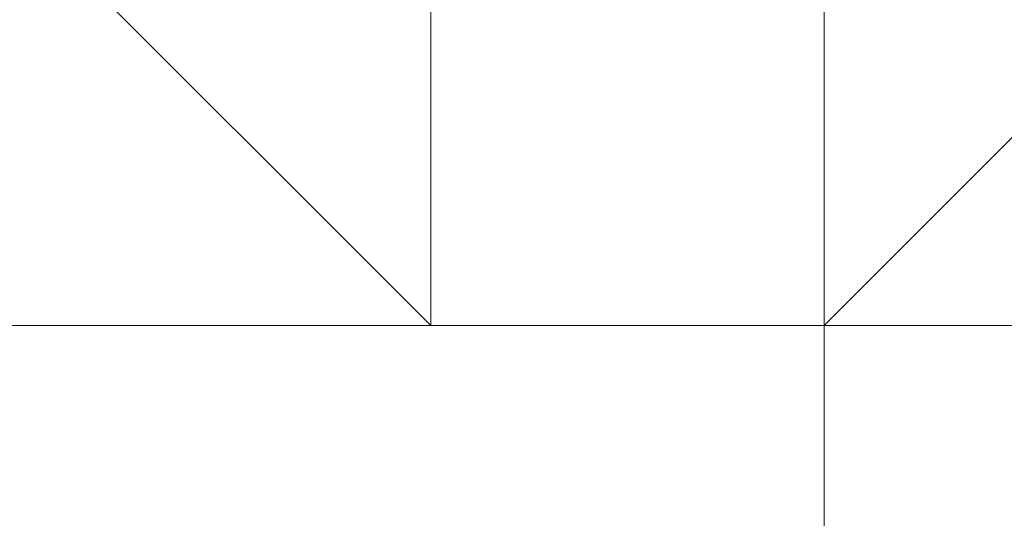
# Model space of a CAD drawing. Header units: inches. Extents: x -79624 to 52587, y -27526 to 10116.
# Tile 213 of 256: x 6294 to 6317, y -7707 to -7695. Entities that reach past the tile are written whole.
import ezdxf
from ezdxf import colors
from ezdxf.entities.mleader import LeaderData, LeaderLine
from ezdxf.math import Vec2, Vec3

# ---------------------------------------------------------------- set-up
doc = ezdxf.new("R2010")
doc.units = ezdxf.units.IN
doc.header["$MEASUREMENT"] = 0
doc.layers.add('- განათება', color=7, linetype='Continuous')
doc.layers.add('Dimensioning - General', color=7, linetype='Continuous')
doc.layers.add('- მექანიკური ნაწილი', color=7, linetype='Continuous', lineweight=18)
doc.styles.add('CT', font='ARIALN.TTF', dxfattribs={"height": 200})
doc.styles.add('GENERATED_STYLE_1', font='txt')
doc.dimstyles.new('GENERATED_STYLE__1', dxfattribs={"dimtxt": 100, "dimasz": 76, "dimexe": 0.18, "dimexo": 0.0625, "dimgap": 0, "dimtad": 0, "dimdec": 0, "dimlfac": 0.1, "dimzin": 0, "dimdsep": 46, "dimtxsty": 'GENERATED_STYLE_1', "dimblk": 'ARROWHEAD_5', "dimblk1": 'ARROWHEAD_5', "dimblk2": 'ARROWHEAD_5', "dimcen": 0.09, "dimse1": 1, "dimse2": 1, "dimclrd": 7, "dimclre": 7, "dimclrt": 7, "dimadec": 0, "dimazin": 0, "dimtfac": 1, "dimtdec": 4, "dimtmove": 0, "dimatfit": 3, "dimfxl": 1, "dimtolj": 1, "dimtzin": 0, "dimarcsym": 0})

# ---------------------------------------------------------------- blocks, each defined once
blk = doc.blocks.new('ARROWHEAD_5')
at = {"linetype": 'Continuous', "lineweight": 0}
blk.add_hatch(color=0, dxfattribs=at).paths.add_polyline_path([(-1, 0.2679), (0, 0), (-1, -0.2679)])
at = {"color": 0, "linetype": 'Continuous', "lineweight": 0}
blk.add_line((0, 0), (-1, 0), dxfattribs=at)
blk = doc.blocks.new('*D249')
at = {"layer": 'Defpoints', "color": 0, "linetype": 'Continuous', "transparency": 16777216}
for p in [(358.556, 209.203), (25258.556, 209.203), (1258.556, -26125.722)]:
    blk.add_point(p, dxfattribs=at)
at = {"layer": 'Dimensioning - General', "color": 7, "linetype": 'Continuous', "lineweight": -2, "transparency": 16777216}
for p, q in [((358.556, 133.203), (358.556, -12795.724)), ((358.556, -26049.722), (358.556, -13148.104))]:
    blk.add_line(p, q, dxfattribs=at)
at = {"layer": 'Dimensioning - General', "color": 7, "linetype": 'Continuous', "lineweight": -2, "transparency": 16777216, "xscale": 76.00000000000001, "yscale": 76.00000000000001, "zscale": 76.00000000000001}
for p, rotation in [((358.556, 209.203), 90), ((358.556, -26125.722), 270)]:
    blk.add_blockref('ARROWHEAD_5', p, dxfattribs=dict(at, rotation=rotation))
at = {"layer": 'Dimensioning - General', "color": 7, "linetype": 'Continuous', "lineweight": 13, "transparency": 16777216, "insert": (358.556, -12971.914), "char_height": 100, "attachment_point": 5, "rotation": 90, "style": 'GENERATED_STYLE_1'}
blk.add_mtext('\\A1;2633', dxfattribs=at)
blk = doc.blocks.new('_DotSmall')
at = {"color": 0, "linetype": 'ByBlock', "const_width": 0.5}
blk.add_lwpolyline([(-0.0625, 0, 1), (0.0625, 0, 1)], format="xyb", close=True, dxfattribs=at)

msp = doc.modelspace()

# ---------------------------------------------------------------- linework, layer by layer
at = {"layer": '- მექანიკური ნაწილი', "color": 7, "lineweight": 0}
for points in [[(6276.87347, -7199.35115), (6276.87347, -7702.34471), (6312.80158, -7702.34471), (6312.80158, -7199.35115)], [(6312.80158, -7199.35115), (6312.80158, -7702.34471), (6276.87347, -7702.34471), (6312.80158, -7702.34471), (6357.71172, -7702.34471), (6375.67577, -7702.34471), (6384.6578, -7702.34471), (6375.67577, -7702.34471), (6357.71172, -7702.34471), (6312.80158, -7702.34471), (6276.87347, -7702.34471), (6312.80158, -7702.34471), (6357.71172, -7702.34471), (6375.67577, -7702.34471), (6384.6578, -7702.34471), (6375.67577, -7702.34471), (6357.71172, -7702.34471), (6312.80158, -7702.34471), (6276.87347, -7702.34471), (6276.87347, -7855.03918)], [(6276.87347, -7199.35115), (6276.87347, -7702.34471), (6312.80158, -7702.34471), (6312.80158, -7855.03918)], [(6330.76563, -7199.35115), (6330.76563, -7702.34471), (6312.80158, -7702.34471), (6330.76563, -7702.34471), (6312.80158, -7702.34471), (6312.80158, -7855.03918), (6330.76563, -7855.03918), (6330.76563, -7702.34471), (6339.74766, -7702.34471), (6339.74766, -7855.03918), (6330.76563, -7855.03918), (6339.74766, -7855.03918), (6330.76563, -7855.03918), (6339.74766, -7855.03918), (6330.76563, -7855.03918), (6330.76563, -7890.96729)], [(6312.80158, -7199.35115), (6312.80158, -7702.34471), (6330.76563, -7702.34471), (6330.76563, -7199.35115)], [(6267.89144, -7702.34471), (6312.80158, -7702.34471)], [(6312.80158, -7702.34471), (6267.89144, -7702.34471)], [(6267.89144, -7702.34471), (6312.80158, -7702.34471), (6267.89144, -7702.34471)], [(6312.80158, -7702.34471), (6267.89144, -7702.34471), (6312.80158, -7702.34471)], [(6267.89144, -7702.34471), (6312.80158, -7702.34471)], [(6312.80158, -7702.34471), (6267.89144, -7702.34471)], [(6267.89144, -7702.34471), (6312.80158, -7702.34471)], [(6312.80158, -7702.34471), (6267.89144, -7702.34471)], [(6276.87347, -7702.34471), (6312.80158, -7702.34471), (6348.72969, -7702.34471)], [(6276.87347, -7702.34471), (6312.80158, -7702.34471), (6348.72969, -7702.34471)], [(6312.80158, -7702.34471), (6276.87347, -7702.34471)], [(6303.81955, -7702.34471), (6294.83752, -7702.34471)], [(6294.83752, -7702.34471), (6294.83752, -7702.34471)], [(6294.83752, -7702.34471), (6303.81955, -7702.34471)], [(6303.81955, -7702.34471), (6294.83752, -7702.34471)], [(6294.83752, -7702.34471), (6294.83752, -7702.34471)], [(6294.83752, -7702.34471), (6303.81955, -7702.34471)], [(6303.81955, -7702.34471), (6294.83752, -7702.34471)], [(6294.83752, -7702.34471), (6294.83752, -7702.34471)], [(6294.83752, -7702.34471), (6303.81955, -7702.34471)], [(6303.81955, -7702.34471), (6294.83752, -7702.34471)], [(6294.83752, -7702.34471), (6294.83752, -7702.34471)], [(6294.83752, -7702.34471), (6303.81955, -7702.34471)], [(6303.81955, -7702.34471), (6294.83752, -7702.34471)], [(6294.83752, -7702.34471), (6294.83752, -7702.34471)], [(6294.83752, -7702.34471), (6303.81955, -7702.34471)], [(6303.81955, -7702.34471), (6294.83752, -7702.34471)], [(6294.83752, -7702.34471), (6294.83752, -7702.34471)], [(6294.83752, -7702.34471), (6303.81955, -7702.34471)], [(6303.81955, -7702.34471), (6294.83752, -7702.34471)], [(6294.83752, -7702.34471), (6294.83752, -7702.34471)], [(6294.83752, -7702.34471), (6303.81955, -7702.34471)], [(6303.81955, -7702.34471), (6294.83752, -7702.34471)], [(6294.83752, -7702.34471), (6294.83752, -7702.34471)], [(6294.83752, -7702.34471), (6303.81955, -7702.34471)], [(6294.83752, -7702.34471), (6294.83752, -7702.34471)], [(6294.83752, -7702.34471), (6303.81955, -7702.34471)], [(6303.81955, -7702.34471), (6294.83752, -7702.34471)], [(6294.83752, -7702.34471), (6294.83752, -7702.34471)], [(6294.83752, -7702.34471), (6303.81955, -7702.34471)], [(6303.81955, -7702.34471), (6294.83752, -7702.34471)], [(6294.83752, -7702.34471), (6294.83752, -7702.34471)], [(6294.83752, -7702.34471), (6294.83752, -7702.34471)], [(6294.83752, -7702.34471), (6303.81955, -7702.34471)], [(6303.81955, -7702.34471), (6294.83752, -7702.34471)], [(6294.83752, -7702.34471), (6294.83752, -7702.34471)], [(6294.83752, -7702.34471), (6303.81955, -7702.34471)], [(6303.81955, -7702.34471), (6294.83752, -7702.34471)], [(6294.83752, -7702.34471), (6294.83752, -7702.34471)], [(6303.81955, -7702.34471), (6303.81955, -7702.34471)], [(6303.81955, -7702.34471), (6303.81955, -7702.34471)], [(6303.81955, -7702.34471), (6303.81955, -7702.34471)], [(6303.81955, -7702.34471), (6312.80158, -7702.34471)], [(6312.80158, -7702.34471), (6303.81955, -7702.34471)], [(6303.81955, -7702.34471), (6303.81955, -7702.34471)], [(6303.81955, -7702.34471), (6303.81955, -7702.34471)], [(6303.81955, -7702.34471), (6303.81955, -7702.34471)], [(6303.81955, -7702.34471), (6312.80158, -7702.34471)], [(6312.80158, -7702.34471), (6303.81955, -7702.34471)], [(6303.81955, -7702.34471), (6303.81955, -7702.34471)], [(6303.81955, -7702.34471), (6303.81955, -7702.34471)], [(6303.81955, -7702.34471), (6312.80158, -7702.34471)], [(6312.80158, -7702.34471), (6303.81955, -7702.34471)], [(6303.81955, -7702.34471), (6303.81955, -7702.34471)], [(6303.81955, -7702.34471), (6303.81955, -7702.34471)], [(6303.81955, -7702.34471), (6303.81955, -7702.34471)], [(6303.81955, -7702.34471), (6312.80158, -7702.34471)], [(6312.80158, -7702.34471), (6303.81955, -7702.34471)], [(6303.81955, -7702.34471), (6303.81955, -7702.34471)], [(6303.81955, -7702.34471), (6303.81955, -7702.34471)], [(6303.81955, -7702.34471), (6312.80158, -7702.34471)], [(6312.80158, -7702.34471), (6303.81955, -7702.34471)], [(6303.81955, -7702.34471), (6303.81955, -7702.34471)], [(6303.81955, -7702.34471), (6303.81955, -7702.34471)], [(6303.81955, -7702.34471), (6303.81955, -7702.34471)], [(6303.81955, -7702.34471), (6312.80158, -7702.34471)], [(6312.80158, -7702.34471), (6303.81955, -7702.34471)], [(6303.81955, -7702.34471), (6303.81955, -7702.34471)], [(6303.81955, -7702.34471), (6303.81955, -7702.34471)], [(6303.81955, -7702.34471), (6312.80158, -7702.34471)], [(6312.80158, -7702.34471), (6303.81955, -7702.34471)], [(6303.81955, -7702.34471), (6303.81955, -7702.34471)], [(6303.81955, -7702.34471), (6303.81955, -7702.34471)], [(6303.81955, -7702.34471), (6303.81955, -7702.34471)], [(6303.81955, -7702.34471), (6303.81955, -7702.34471)], [(6303.81955, -7702.34471), (6303.81955, -7702.34471)], [(6303.81955, -7702.34471), (6303.81955, -7702.34471)], [(6312.80158, -7702.34471), (6312.80158, -7702.34471)], [(6312.80158, -7702.34471), (6312.80158, -7702.34471)], [(6312.80158, -7702.34471), (6312.80158, -7702.34471)], [(6312.80158, -7702.34471), (6312.80158, -7702.34471)], [(6312.80158, -7702.34471), (6312.80158, -7702.34471)], [(6312.80158, -7702.34471), (6312.80158, -7702.34471)], [(6312.80158, -7702.34471), (6312.80158, -7702.34471)], [(6312.80158, -7702.34471), (6312.80158, -7702.34471)], [(6312.80158, -7702.34471), (6312.80158, -7855.03918)], [(6330.76563, -7702.34471), (6312.80158, -7702.34471)], [(6312.80158, -7702.34471), (6312.80158, -7855.03918)], [(6312.80158, -7702.34471), (6312.80158, -7702.34471)], [(6312.80158, -7702.34471), (6357.71172, -7702.34471), (6312.80158, -7702.34471)], [(6357.71172, -7702.34471), (6312.80158, -7702.34471), (6357.71172, -7702.34471)], [(6312.80158, -7702.34471), (6312.80158, -7702.34471)], [(6312.80158, -7702.34471), (6330.76563, -7702.34471)], [(6330.76563, -7702.34471), (6312.80158, -7702.34471)], [(6312.80158, -7702.34471), (6330.76563, -7702.34471)], [(6330.76563, -7702.34471), (6312.80158, -7702.34471)]]:
    msp.add_lwpolyline(points, dxfattribs=at)
at = {"layer": '- მექანიკური ნაწილი', "lineweight": 0}
for points in [[(6321.78361, -7630.48848), (6312.80158, -7630.48848), (6303.81955, -7630.48848), (6294.83752, -7630.48848), (6285.85549, -7630.48848), (6285.85549, -7639.47051), (6276.87347, -7639.47051), (6276.87347, -7648.45254), (6276.87347, -7657.43457), (6276.87347, -7666.4166), (6276.87347, -7675.39862), (6276.87347, -7684.38065), (6285.85549, -7684.38065), (6294.83752, -7693.36268), (6303.81955, -7693.36268), (6294.83752, -7684.38065), (6294.83752, -7693.36268), (6303.81955, -7693.36268), (6303.81955, -7702.34471), (6294.83752, -7693.36268), (6303.81955, -7693.36268), (6312.80158, -7693.36268), (6321.78361, -7693.36268)], [(6303.81955, -7693.36268), (6303.81955, -7702.34471), (6303.81955, -7693.36268)], [(6303.81955, -7702.34471), (6303.81955, -7702.34471)]]:
    msp.add_lwpolyline(points, dxfattribs=at)
for points in [[(6312.80158, -7693.36268), (6303.81955, -7693.36268), (6303.81955, -7702.34471), (6312.80158, -7702.34471)], [(6312.80158, -7702.34471), (6321.78361, -7693.36268), (6312.80158, -7693.36268)]]:
    msp.add_lwpolyline(points, close=True, dxfattribs=at)
at = {"layer": '- მექანიკური ნაწილი', "color": 7, "lineweight": 0}
msp.add_lwpolyline([(6303.81955, -7702.34471), (6312.80158, -7702.34471)], close=True, dxfattribs=at)

# ---------------------------------------------------------------- dimensions: what is measured, and where the dimension line sits
at = {"layer": 'Dimensioning - General', "color": 7, "linetype": 'Continuous', "lineweight": 13}
dim = msp.add_linear_dim(base=(358.55594, 209.20337), p1=(1258.55593, -26125.72241), p2=(25258.55593, 209.20337), angle=90, dimstyle='GENERATED_STYLE__1', dxfattribs=at)
dim.commit()
dim.dimension.update_dxf_attribs({"geometry": '*D249', "text_midpoint": (358.55594, -12971.91402), "dimtype": 160, "text_rotation": 90})

# ---------------------------------------------------------------- leaders
at = {"layer": '- განათება', "color": 7}
ml = msp.add_multileader_mtext('Standard', dxfattribs=at)
ml.set_content('\\pxt14;{\\fSylfaen|b1|i0|c0|p18;DB-UPS2 \\fSylfaen|b0|i0|c0|p18;\\C1;QF-61          \\C7;N2XH-3X1.5}', color=7, style='CT')
ml.set_leader_properties()
ml.set_arrow_properties(name='DOTSMALL')
ml.build(insert=Vec2(0, 0))
ml.multileader.update_dxf_attribs({"has_dogleg": 0, "text_left_attachment_type": 6, "text_right_attachment_type": 6, "dogleg_length": 9, "arrow_head_size": 163.78543})
ctx = ml.context
ctx.base_point, ctx.char_height, ctx.arrow_head_size, ctx.landing_gap_size, ctx.plane_origin = Vec3(4773.60442, -7638.94753), 162.6117418, 163.78543, 54.59514, Vec3(-8122.67086, -23965.21146)
ctx.left_attachment, ctx.right_attachment, ctx.text_align_type = 6, 6, 1
notes = []
notes.append((ctx, [(0, (1, 1, 0), (6480.89889, -7638.94753), (-1, 0), 9, [(2, [(5982.17124, -8706.06811)], 0, [])])]))
ctx.mtext.insert, ctx.mtext.width, ctx.mtext.defined_height, ctx.mtext.alignment, ctx.mtext.flow_direction = Vec3(5622.75166, -7443.81344), 2403.0225903, 231.60879, 2, 5
for ctx, leaders in notes:
    for number, flags, end, landing, length, lines in leaders:
        leader = LeaderData()
        leader.index, (leader.has_last_leader_line, leader.has_dogleg_vector, leader.attachment_direction) = number, flags
        leader.last_leader_point, leader.dogleg_vector, leader.dogleg_length = Vec3(end), Vec3(landing), length
        for number, points, colour, breaks in lines:
            line = LeaderLine()
            line.index, line.vertices, line.color, line.breaks = number, Vec3.list(points), colors.encode_raw_color(colour), breaks
            leader.lines.append(line)
        ctx.leaders.append(leader)

doc.saveas('drawing.dxf')
